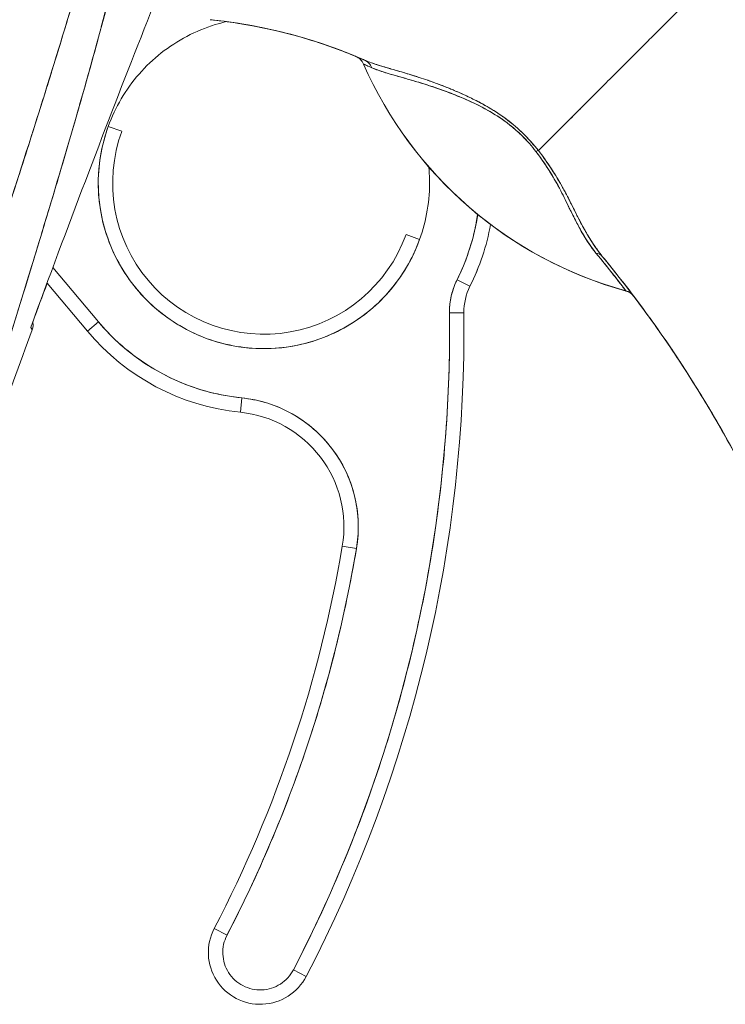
# Model space of a CAD drawing. Header units: inches. Extents: x 16 to 427, y 4 to 276.
# Tile 16 of 111: x 121.553 to 122.517, y 162.705 to 164.051. Entities that reach past the tile are written whole.
import ezdxf

# ---------------------------------------------------------------- set-up
doc = ezdxf.new("R2010")
doc.units = ezdxf.units.IN
doc.header["$LTSCALE"] = 26
doc.header["$MEASUREMENT"] = 0
doc.layers.add('Visible (ANSI)', color=7, linetype='Continuous', lineweight=5)

msp = doc.modelspace()

# ---------------------------------------------------------------- linework, layer by layer
at = {"layer": 'Visible (ANSI)'}
for p, q in [((122.0225, 163.9903), (122.0225, 163.9901)), ((122.1863, 163.9302), (122.1863, 163.9302)), ((122.1863, 163.9302), (122.1863, 163.9302)), ((122.1865, 163.9348), (122.1865, 163.9348)), ((122.1865, 163.9348), (122.1865, 163.9348)), ((122.2057, 163.9232), (122.2057, 163.9232)), ((122.2057, 163.9232), (122.2057, 163.9232)), ((121.6921, 163.8982), (121.6736, 163.9049)), ((122.0991, 163.7503), (122.0806, 163.757)), ((121.5694, 163.7153), (121.5694, 163.7153)), ((121.6603, 163.6377), (121.5978, 163.712)), ((121.5978, 163.712), (121.6603, 163.6377)), ((121.6452, 163.625), (121.59, 163.6907)), ((122.168, 163.6866), (122.1504, 163.6954)), ((122.1504, 163.6954), (122.168, 163.6866)), ((122.1596, 163.6503), (122.14, 163.6501)), ((122.14, 163.6501), (122.1596, 163.6503)), ((121.6452, 163.625), (121.6603, 163.6377)), ((121.6603, 163.6377), (121.6452, 163.625)), ((121.8542, 163.5143), (121.8562, 163.5339)), ((121.8562, 163.5339), (121.8542, 163.5143)), ((121.9934, 163.3315), (122.0129, 163.3282)), ((122.0129, 163.3282), (121.9934, 163.3315)), ((121.8184, 162.8088), (121.8359, 162.7997)), ((121.9267, 162.7525), (121.9442, 162.7434))]:
    msp.add_line(p, q, dxfattribs=at)
for centre, radius, start, end in [((122.0041, 163.9821), 0.0201, 23.6684, 66.8216), ((122.0041, 163.9821), 0.0201, 23.6872, 66.7622), ((122.5273, 164.2115), 0.5512, 203.6748, 254.6399), ((121.8863, 163.8276), 0.2264, 160.033, 340.033), ((121.8863, 163.8276), 0.2067, 160.033, 340.033), ((121.8863, 163.8276), 0.2953, 333.4032, 351.6402), ((121.8864, 163.8276), 0.3149, 333.4013, 349.6154), ((121.8863, 163.8276), 0.315, 333.4032, 349.6151), ((122.2384, 163.6513), 0.0984, 153.4032, 180.7341), ((122.2384, 163.6513), 0.0787, 153.4032, 180.7341), ((122.2384, 163.6513), 0.0787, 153.4032, 180.7341), ((122.3759, 163.6606), 0.0201, 38.5981, 74.6399), ((120.2464, 163.6258), 1.8937, 332.5366, 0.7341), ((120.2464, 163.6258), 1.9134, 332.5366, 0.7341), ((120.2464, 163.6258), 1.9134, 332.5366, 0.7341), ((121.8863, 163.8276), 0.2953, 220.033, 264.1461), ((136.3437, 158.1749), 15.748, 159.74434, 160.82859), ((121.8863, 163.8276), 0.315, 220.033, 264.1461), ((121.8382, 163.3576), 0.1772, 350.4361, 84.1461), ((121.8382, 163.3576), 0.1575, 350.4361, 84.1461), ((120.2464, 163.6258), 1.7717, 332.5366, 350.4361), ((120.2464, 163.6258), 1.7913, 332.5366, 350.4361), ((121.8813, 162.7761), 0.0709, 152.5366, 332.5366)]:
    msp.add_arc(centre, radius, start, end, dxfattribs=at)
for centre, major_axis, ratio, start_param, end_param in [((121.8037, 164.0346), (-0.1269, 0.012), 0.132886, 4.605159, 4.653284), ((123.337, 163.4525), (-1.3253, 0.5482), 0.00001, 6.271233, 6.274858), ((122.0041, 163.9821), (0.0079, 0.0184), 0.999933, 5.531377, 6.283185), ((123.4626, 163.4658), (-1.4401, 0.5244), 0.00001, 6.277339, 6.283197), ((123.4627, 163.4658), (-1.4402, 0.5244), 0.00001, 6.272081, 6.283194), ((122.5273, 164.2116), (0.5512, 0), 0.9998, 3.555085, 4.443895), ((122.5273, 164.2116), (-0.5512, 0), 0.9998, 0.413493, 1.302303), ((122.0158, 163.9771), (0.008, 0.0184), 0.957286, 5.520704, 6.282764), ((122.0158, 163.9771), (0.008, 0.0184), 0.957286, 5.520703, 6.282762), ((122.2482, 163.8592), (-0.0159, -0.0123), 0.236605, 3.562809, 3.880149), ((122.2482, 163.8592), (0.0159, 0.0123), 0.236623, 0.420958, 0.738353), ((122.3334, 163.7146), (0.0155, 0.0127), 0.762679, 0.000601, 0.630131), ((122.3334, 163.7146), (0.0155, 0.0127), 0.76268, 0.000589, 0.630116), ((122.3757, 163.6609), (0.0157, 0.0125), 0.9995, 0, 0.628441), ((122.3757, 163.6609), (0.0053, 0.0194), 0.999871, 5.655499, 6.283185), ((122.3757, 163.6609), (0.0157, 0.0125), 0.9995, 0, 0.628956), ((121.9387, 164.2747), (0.4425, -0.5948), 0.00001, 6.251841, 6.283184), ((121.9387, 164.2744), (0.4425, -0.5945), 0.00001, 6.283004, 6.314357)]:
    msp.add_ellipse(centre, major_axis=major_axis, ratio=ratio, start_param=start_param, end_param=end_param, dxfattribs=at)
for points, knots in [([(121.7448, 164.5939), (121.7331, 164.5101), (121.7163, 164.4212), (121.6939, 164.3272), (121.6715, 164.2332), (121.6434, 164.1341), (121.6116, 164.03), (121.5799, 163.9259), (121.5445, 163.8168), (121.508, 163.703), (121.4714, 163.5892), (121.4337, 163.4706), (121.3939, 163.3471)], [0, 0, 0, 0, 0.25, 0.25, 0.25, 0.5, 0.5, 0.5, 0.75, 0.75, 0.75, 1, 1, 1, 1]), ([(121.3939, 163.3471), (121.4015, 163.3713), (121.4091, 163.3955), (121.4168, 163.4197), (121.4241, 163.4426), (121.4314, 163.4655), (121.4388, 163.4885), (121.4458, 163.5103), (121.4528, 163.5322), (121.4598, 163.554), (121.4665, 163.5748), (121.4733, 163.5957), (121.48, 163.6165), (121.4864, 163.6365), (121.4929, 163.6564), (121.4993, 163.6763), (121.5055, 163.6954), (121.5117, 163.7145), (121.5179, 163.7336), (121.5238, 163.7519), (121.5297, 163.7703), (121.5356, 163.7886), (121.5413, 163.8063), (121.547, 163.8239), (121.5526, 163.8415), (121.5581, 163.8585), (121.5635, 163.8755), (121.5689, 163.8925), (121.5741, 163.909), (121.5792, 163.9254), (121.5844, 163.9418), (121.5871, 163.9503), (121.5897, 163.9588), (121.5924, 163.9674), (121.5947, 163.9747), (121.5969, 163.9821), (121.5992, 163.9895), (121.604, 164.0049), (121.6087, 164.0203), (121.6134, 164.0357), (121.6179, 164.0507), (121.6224, 164.0657), (121.6269, 164.0807), (121.6312, 164.0953), (121.6355, 164.1098), (121.6397, 164.1244), (121.6438, 164.1387), (121.6479, 164.1529), (121.6519, 164.1671), (121.6558, 164.181), (121.6597, 164.195), (121.6635, 164.2089), (121.6672, 164.2225), (121.6708, 164.2362), (121.6744, 164.2498), (121.6779, 164.2632), (121.6814, 164.2766), (121.6847, 164.29), (121.688, 164.3031), (121.6913, 164.3163), (121.6944, 164.3295), (121.6976, 164.3425), (121.7006, 164.3554), (121.7035, 164.3684), (121.7065, 164.3812), (121.7093, 164.3941), (121.712, 164.4069), (121.7147, 164.4195), (121.7173, 164.4322), (121.7199, 164.4449), (121.7224, 164.4574), (121.7248, 164.47), (121.7271, 164.4826), (121.7294, 164.495), (121.7316, 164.5075), (121.7337, 164.5199), (121.7357, 164.5323), (121.7377, 164.5447), (121.7396, 164.557), (121.7414, 164.5693), (121.7432, 164.5816), (121.7448, 164.5939)], [0, 0, 0, 0, 0.058373, 0.058373, 0.058373, 0.113771, 0.113771, 0.113771, 0.166588, 0.166588, 0.166588, 0.217025, 0.217025, 0.217025, 0.265271, 0.265271, 0.265271, 0.311506, 0.311506, 0.311506, 0.355892, 0.355892, 0.355892, 0.398581, 0.398581, 0.398581, 0.439711, 0.439711, 0.439711, 0.479413, 0.479413, 0.479413, 0.5, 0.5, 0.5, 0.517807, 0.517807, 0.517807, 0.555021, 0.555021, 0.555021, 0.59116, 0.59116, 0.59116, 0.62632, 0.62632, 0.62632, 0.660593, 0.660593, 0.660593, 0.694065, 0.694065, 0.694065, 0.726815, 0.726815, 0.726815, 0.75892, 0.75892, 0.75892, 0.79045, 0.79045, 0.79045, 0.821471, 0.821471, 0.821471, 0.852043, 0.852043, 0.852043, 0.882223, 0.882223, 0.882223, 0.912065, 0.912065, 0.912065, 0.941613, 0.941613, 0.941613, 0.970914, 0.970914, 0.970914, 1, 1, 1, 1]), ([(121.77, 164.5983), (121.7672, 164.5627), (121.7635, 164.5274), (121.7589, 164.4919), (121.7543, 164.4564), (121.7488, 164.4206), (121.7424, 164.3842), (121.736, 164.3477), (121.7288, 164.3107), (121.7207, 164.2725), (121.7125, 164.2344), (121.7035, 164.1951), (121.6934, 164.1544), (121.6834, 164.1136), (121.6724, 164.0712), (121.6603, 164.0268), (121.6482, 163.9824), (121.6351, 163.9359), (121.6207, 163.8866), (121.6063, 163.8373), (121.5907, 163.7852), (121.5737, 163.7296), (121.5568, 163.6739), (121.5384, 163.6147), (121.5185, 163.5512), (121.4987, 163.4876), (121.4773, 163.4197), (121.4547, 163.3476)], [0, 0, 0, 0, 0.111111, 0.111111, 0.111111, 0.222222, 0.222222, 0.222222, 0.333333, 0.333333, 0.333333, 0.444444, 0.444444, 0.444444, 0.555556, 0.555556, 0.555556, 0.666667, 0.666667, 0.666667, 0.777778, 0.777778, 0.777778, 0.888889, 0.888889, 0.888889, 1, 1, 1, 1]), ([(121.77, 164.5983), (121.769, 164.5861), (121.768, 164.5738), (121.7668, 164.5613), (121.7656, 164.549), (121.7643, 164.5366), (121.7628, 164.524), (121.7614, 164.5116), (121.7599, 164.4991), (121.7582, 164.4864), (121.7565, 164.4739), (121.7548, 164.4613), (121.7529, 164.4485), (121.751, 164.4359), (121.749, 164.4231), (121.7468, 164.4102), (121.7447, 164.3974), (121.7425, 164.3845), (121.7402, 164.3715), (121.7381, 164.3597), (121.7359, 164.3479), (121.7336, 164.336), (121.7333, 164.3347), (121.7331, 164.3335), (121.7328, 164.3322), (121.7303, 164.319), (121.7276, 164.3058), (121.7248, 164.2924), (121.7221, 164.279), (121.7192, 164.2655), (121.7162, 164.2519), (121.7132, 164.2383), (121.7101, 164.2245), (121.7069, 164.2107), (121.7037, 164.1968), (121.7003, 164.1828), (121.6969, 164.1686), (121.6935, 164.1544), (121.6899, 164.1401), (121.6863, 164.1257), (121.6826, 164.1111), (121.6788, 164.0964), (121.6749, 164.0816), (121.6714, 164.0682), (121.6678, 164.0546), (121.6641, 164.0409), (121.6637, 164.0394), (121.6633, 164.038), (121.6629, 164.0365), (121.6588, 164.0211), (121.6545, 164.0056), (121.6502, 163.99), (121.6458, 163.9742), (121.6413, 163.9582), (121.6367, 163.9422), (121.6321, 163.9258), (121.6273, 163.9093), (121.6225, 163.8927), (121.6176, 163.8758), (121.6126, 163.8588), (121.6075, 163.8416), (121.6023, 163.8241), (121.597, 163.8064), (121.5916, 163.7886), (121.5862, 163.7704), (121.5806, 163.7521), (121.575, 163.7336), (121.5728, 163.7264), (121.5706, 163.7192), (121.5684, 163.7121), (121.5647, 163.7002), (121.5611, 163.6882), (121.5574, 163.6763), (121.5513, 163.6565), (121.5451, 163.6366), (121.5389, 163.6165), (121.5325, 163.5958), (121.526, 163.575), (121.5194, 163.554), (121.5127, 163.5324), (121.5058, 163.5106), (121.4989, 163.4886), (121.4918, 163.4659), (121.4846, 163.4431), (121.4774, 163.42), (121.4699, 163.3961), (121.4623, 163.372), (121.4547, 163.3476)], [0, 0, 0, 0, 0.037382, 0.037382, 0.037382, 0.074234, 0.074234, 0.074234, 0.110636, 0.110636, 0.110636, 0.146671, 0.146671, 0.146671, 0.182417, 0.182417, 0.182417, 0.217957, 0.217957, 0.217957, 0.25, 0.25, 0.25, 0.253368, 0.253368, 0.253368, 0.288725, 0.288725, 0.288725, 0.324095, 0.324095, 0.324095, 0.359547, 0.359547, 0.359547, 0.39515, 0.39515, 0.39515, 0.430974, 0.430974, 0.430974, 0.467089, 0.467089, 0.467089, 0.5, 0.5, 0.5, 0.503564, 0.503564, 0.503564, 0.540473, 0.540473, 0.540473, 0.577897, 0.577897, 0.577897, 0.615918, 0.615918, 0.615918, 0.654622, 0.654622, 0.654622, 0.694093, 0.694093, 0.694093, 0.734423, 0.734423, 0.734423, 0.75, 0.75, 0.75, 0.775706, 0.775706, 0.775706, 0.818036, 0.818036, 0.818036, 0.861515, 0.861515, 0.861515, 0.906243, 0.906243, 0.906243, 0.952322, 0.952322, 0.952322, 1, 1, 1, 1]), ([(121.5676, 163.6301), (121.5929, 163.6992), (121.6178, 163.7659), (121.6423, 163.8302), (121.6667, 163.8945), (121.6906, 163.9563), (121.714, 164.0159), (121.7374, 164.0755), (121.7603, 164.1328), (121.7825, 164.1878)], [0, 0, 0, 0, 0.333333, 0.333333, 0.333333, 0.666667, 0.666667, 0.666667, 1, 1, 1, 1]), ([(122.517, 164.1273), (122.5097, 164.12), (122.5021, 164.1125), (122.4945, 164.1049), (122.4865, 164.0969), (122.4785, 164.0888), (122.4705, 164.0808), (122.4681, 164.0784), (122.4657, 164.0761), (122.4633, 164.0737), (122.4573, 164.0676), (122.4513, 164.0616), (122.4453, 164.0557), (122.4366, 164.0469), (122.428, 164.0384), (122.4196, 164.03), (122.4169, 164.0273), (122.4142, 164.0246), (122.4116, 164.0219), (122.4056, 164.0159), (122.3997, 164.01), (122.3938, 164.0042), (122.3852, 163.9956), (122.3768, 163.9872), (122.3687, 163.979), (122.3671, 163.9775), (122.3656, 163.9759), (122.3641, 163.9744), (122.3574, 163.9677), (122.3509, 163.9613), (122.3447, 163.955), (122.3408, 163.9511), (122.337, 163.9473), (122.3333, 163.9436), (122.3295, 163.9399), (122.3259, 163.9362), (122.3224, 163.9327), (122.3188, 163.9291), (122.3153, 163.9256), (122.312, 163.9223), (122.3086, 163.9189), (122.3053, 163.9156), (122.3022, 163.9125), (122.2971, 163.9074), (122.2922, 163.9025), (122.2877, 163.898), (122.2866, 163.8969), (122.2855, 163.8959), (122.2845, 163.8948), (122.2818, 163.8921), (122.2792, 163.8896), (122.2767, 163.8871), (122.2743, 163.8846), (122.2719, 163.8823), (122.2697, 163.88), (122.2675, 163.8778), (122.2654, 163.8757), (122.2634, 163.8738), (122.2627, 163.8731), (122.2621, 163.8725), (122.2615, 163.8719)], [0, 0, 0, 0, 0.070424, 0.070424, 0.070424, 0.144534, 0.144534, 0.144534, 0.166667, 0.166667, 0.166667, 0.223343, 0.223343, 0.223343, 0.306734, 0.306734, 0.306734, 0.333333, 0.333333, 0.333333, 0.393545, 0.393545, 0.393545, 0.482972, 0.482972, 0.482972, 0.5, 0.5, 0.5, 0.574383, 0.574383, 0.574383, 0.620537, 0.620537, 0.620537, 0.666667, 0.666667, 0.666667, 0.713018, 0.713018, 0.713018, 0.759127, 0.759127, 0.759127, 0.833333, 0.833333, 0.833333, 0.850626, 0.850626, 0.850626, 0.895889, 0.895889, 0.895889, 0.940848, 0.940848, 0.940848, 0.985537, 0.985537, 0.985537, 1, 1, 1, 1]), ([(122.2615, 163.8719), (122.2621, 163.8725), (122.2627, 163.8731), (122.2634, 163.8738), (122.2654, 163.8757), (122.2675, 163.8778), (122.2697, 163.88), (122.2719, 163.8823), (122.2743, 163.8846), (122.2767, 163.8871), (122.2792, 163.8896), (122.2818, 163.8921), (122.2845, 163.8948), (122.2855, 163.8959), (122.2866, 163.8969), (122.2877, 163.898), (122.2922, 163.9025), (122.2971, 163.9074), (122.3022, 163.9125), (122.3085, 163.9188), (122.3152, 163.9255), (122.3223, 163.9326), (122.3294, 163.9397), (122.3369, 163.9472), (122.3447, 163.955), (122.3509, 163.9613), (122.3574, 163.9677), (122.3641, 163.9744), (122.3656, 163.9759), (122.3671, 163.9775), (122.3687, 163.979), (122.3768, 163.9872), (122.3852, 163.9956), (122.3938, 164.0042), (122.3997, 164.01), (122.4056, 164.0159), (122.4116, 164.0219), (122.4142, 164.0246), (122.4169, 164.0273), (122.4196, 164.03), (122.428, 164.0384), (122.4366, 164.0469), (122.4453, 164.0557), (122.4512, 164.0616), (122.4572, 164.0676), (122.4633, 164.0736), (122.4657, 164.076), (122.4681, 164.0784), (122.4705, 164.0808), (122.4785, 164.0888), (122.4865, 164.0969), (122.4945, 164.1049), (122.5021, 164.1125), (122.5097, 164.12), (122.517, 164.1273)], [0, 0, 0, 0, 0.014459, 0.014459, 0.014459, 0.059137, 0.059137, 0.059137, 0.104088, 0.104088, 0.104088, 0.149345, 0.149345, 0.149345, 0.166667, 0.166667, 0.166667, 0.24084, 0.24084, 0.24084, 0.33319, 0.33319, 0.33319, 0.425633, 0.425633, 0.425633, 0.5, 0.5, 0.5, 0.517058, 0.517058, 0.517058, 0.606462, 0.606462, 0.606462, 0.666667, 0.666667, 0.666667, 0.693307, 0.693307, 0.693307, 0.776791, 0.776791, 0.776791, 0.833333, 0.833333, 0.833333, 0.855634, 0.855634, 0.855634, 0.929684, 0.929684, 0.929684, 1, 1, 1, 1]), ([(121.8188, 164.0501), (121.8538, 164.0463), (121.8887, 164.0398), (121.923, 164.0307), (121.9573, 164.0216), (121.991, 164.0099), (122.0238, 163.9955)], [0, 0, 0, 0, 0.5, 0.5, 0.5, 1, 1, 1, 1]), ([(122.0238, 163.9955), (122.0233, 163.9957), (122.0228, 163.996), (122.0224, 163.9962), (122.0025, 164.0048), (121.9822, 164.0125), (121.9617, 164.0193), (121.9412, 164.026), (121.9204, 164.0318), (121.8994, 164.0366), (121.8785, 164.0413), (121.8574, 164.0452), (121.8362, 164.048), (121.8304, 164.0488), (121.8246, 164.0495), (121.8188, 164.0501)], [0, 0, 0, 0, 0.007361, 0.007361, 0.007361, 0.310645, 0.310645, 0.310645, 0.613929, 0.613929, 0.613929, 0.917213, 0.917213, 0.917213, 1, 1, 1, 1]), ([(121.6736, 163.9049), (121.6784, 163.9181), (121.6843, 163.9307), (121.6914, 163.9426), (121.6984, 163.9546), (121.7066, 163.966), (121.7158, 163.9765), (121.725, 163.987), (121.7351, 163.9966), (121.7461, 164.0053), (121.757, 164.0139), (121.7688, 164.0215), (121.7811, 164.028), (121.7935, 164.0345), (121.8064, 164.0399), (121.8198, 164.044), (121.8249, 164.0455), (121.83, 164.0469), (121.8353, 164.0481)], [0, 0, 0, 0, 0.0588235, 0.0588235, 0.0588235, 0.1176471, 0.1176471, 0.1176471, 0.1764706, 0.1764706, 0.1764706, 0.2352941, 0.2352941, 0.2352941, 0.2941176, 0.2941176, 0.2941176, 0.3166736, 0.3166736, 0.3166736, 0.3166736]), ([(122.0225, 163.9902), (122.0226, 163.9901), (122.0229, 163.99), (122.0234, 163.9898), (122.0242, 163.9894), (122.0254, 163.9889), (122.0271, 163.9881), (122.0288, 163.9873), (122.0311, 163.9863), (122.0337, 163.9851)], [0, 0, 0, 0, 0.250608, 0.250608, 0.250608, 0.616926, 0.616926, 0.616926, 1, 1, 1, 1]), ([(122.0225, 163.9902), (122.0226, 163.9901), (122.0231, 163.9899), (122.024, 163.9895), (122.0248, 163.9891), (122.0261, 163.9886), (122.0277, 163.9878), (122.0294, 163.9871), (122.0313, 163.9863), (122.0337, 163.9851)], [0, 0, 0, 0, 0.333333, 0.333333, 0.333333, 0.666667, 0.666667, 0.666667, 1, 1, 1, 1]), ([(122.2615, 163.8719), (122.2551, 163.8801), (122.2479, 163.8882), (122.2398, 163.896), (122.2317, 163.9039), (122.2226, 163.9115), (122.2127, 163.9185), (122.2122, 163.9188), (122.2118, 163.9191), (122.2114, 163.9194), (122.2019, 163.926), (122.1916, 163.9321), (122.181, 163.9378), (122.1796, 163.9385), (122.1782, 163.9392), (122.1767, 163.94), (122.168, 163.9445), (122.1591, 163.9486), (122.15, 163.9526), (122.1489, 163.9531), (122.1477, 163.9535), (122.1466, 163.954), (122.1445, 163.9549), (122.1424, 163.9558), (122.1403, 163.9567), (122.1306, 163.9606), (122.1209, 163.9643), (122.1113, 163.9676), (122.111, 163.9677), (122.1107, 163.9678), (122.1104, 163.9679), (122.1023, 163.9707), (122.0942, 163.9733), (122.0862, 163.9758), (122.0858, 163.9759), (122.0854, 163.9761), (122.0849, 163.9762), (122.0823, 163.977), (122.0796, 163.9778), (122.077, 163.9786), (122.0736, 163.9796), (122.0702, 163.9806), (122.067, 163.9815), (122.0616, 163.9831), (122.0565, 163.9846), (122.0517, 163.986), (122.0497, 163.9866), (122.0478, 163.9872), (122.0459, 163.9878), (122.0438, 163.9884), (122.0418, 163.989), (122.0399, 163.9896), (122.0336, 163.9917), (122.0283, 163.9936), (122.0238, 163.9955)], [0, 0, 0, 0, 0.125, 0.125, 0.125, 0.25, 0.25, 0.25, 0.255535, 0.255535, 0.255535, 0.375, 0.375, 0.375, 0.39094, 0.39094, 0.39094, 0.487767, 0.487767, 0.487767, 0.5, 0.5, 0.5, 0.522422, 0.522422, 0.522422, 0.625, 0.625, 0.625, 0.628055, 0.628055, 0.628055, 0.715688, 0.715688, 0.715688, 0.720466, 0.720466, 0.720466, 0.75, 0.75, 0.75, 0.787783, 0.787783, 0.787783, 0.849243, 0.849243, 0.849243, 0.875, 0.875, 0.875, 0.903965, 0.903965, 0.903965, 1, 1, 1, 1]), ([(122.2615, 163.8719), (122.2556, 163.8794), (122.249, 163.8869), (122.242, 163.8938), (122.2408, 163.895), (122.2396, 163.8962), (122.2383, 163.8974), (122.2311, 163.9043), (122.2236, 163.9106), (122.2155, 163.9165), (122.2142, 163.9174), (122.2129, 163.9183), (122.2116, 163.9193), (122.2043, 163.9244), (122.1965, 163.9292), (122.1884, 163.9337), (122.1859, 163.9351), (122.1834, 163.9365), (122.1808, 163.9379), (122.1751, 163.9409), (122.1692, 163.9438), (122.1632, 163.9466), (122.158, 163.949), (122.1527, 163.9514), (122.1474, 163.9537), (122.1448, 163.9548), (122.1422, 163.9559), (122.1395, 163.957), (122.1313, 163.9603), (122.1231, 163.9634), (122.1148, 163.9663), (122.1143, 163.9665), (122.1137, 163.9667), (122.1132, 163.9669), (122.1053, 163.9697), (122.0976, 163.9722), (122.0899, 163.9746), (122.0865, 163.9757), (122.0831, 163.9767), (122.0798, 163.9777), (122.0762, 163.9788), (122.0726, 163.9799), (122.0691, 163.9809), (122.0636, 163.9825), (122.0582, 163.9841), (122.0531, 163.9856), (122.0518, 163.986), (122.0504, 163.9864), (122.0491, 163.9868), (122.0462, 163.9877), (122.0434, 163.9885), (122.0407, 163.9894), (122.0374, 163.9904), (122.0341, 163.9915), (122.0311, 163.9926), (122.0285, 163.9936), (122.0261, 163.9945), (122.0238, 163.9955)], [0, 0, 0, 0, 0.106229, 0.106229, 0.106229, 0.125, 0.125, 0.125, 0.232823, 0.232823, 0.232823, 0.25, 0.25, 0.25, 0.345204, 0.345204, 0.345204, 0.375, 0.375, 0.375, 0.441581, 0.441581, 0.441581, 0.5, 0.5, 0.5, 0.528868, 0.528868, 0.528868, 0.618969, 0.618969, 0.618969, 0.625, 0.625, 0.625, 0.711204, 0.711204, 0.711204, 0.75, 0.75, 0.75, 0.791698, 0.791698, 0.791698, 0.857612, 0.857612, 0.857612, 0.875, 0.875, 0.875, 0.912763, 0.912763, 0.912763, 0.959824, 0.959824, 0.959824, 1, 1, 1, 1]), ([(122.0337, 163.9851), (122.0358, 163.9842), (122.038, 163.9833), (122.0404, 163.9824), (122.0431, 163.9814), (122.046, 163.9804), (122.0492, 163.9794), (122.0527, 163.9783), (122.0566, 163.9772), (122.0607, 163.976), (122.0632, 163.9752), (122.0657, 163.9745), (122.0684, 163.9738), (122.0708, 163.9731), (122.0732, 163.9724), (122.0757, 163.9717), (122.0817, 163.9699), (122.0883, 163.9681), (122.0952, 163.966), (122.1026, 163.9638), (122.1104, 163.9613), (122.1187, 163.9585), (122.1195, 163.9583), (122.1203, 163.958), (122.1211, 163.9577), (122.1279, 163.9555), (122.1349, 163.953), (122.1421, 163.9502), (122.1494, 163.9474), (122.1569, 163.9443), (122.1647, 163.9408), (122.1725, 163.9373), (122.1806, 163.9334), (122.1888, 163.9289), (122.1889, 163.9288), (122.1891, 163.9287), (122.1892, 163.9286), (122.1976, 163.924), (122.2062, 163.9188), (122.2145, 163.9129), (122.2184, 163.9101), (122.2222, 163.9072), (122.2259, 163.904), (122.2307, 163.9001), (122.2353, 163.896), (122.2397, 163.8916), (122.2463, 163.885), (122.2524, 163.8779), (122.258, 163.8707)], [0, 0, 0, 0, 0.060401, 0.060401, 0.060401, 0.128439, 0.128439, 0.128439, 0.204371, 0.204371, 0.204371, 0.25, 0.25, 0.25, 0.289854, 0.289854, 0.289854, 0.38726, 0.38726, 0.38726, 0.490155, 0.490155, 0.490155, 0.5, 0.5, 0.5, 0.582487, 0.582487, 0.582487, 0.665027, 0.665027, 0.665027, 0.748353, 0.748353, 0.748353, 0.75, 0.75, 0.75, 0.835339, 0.835339, 0.835339, 0.875, 0.875, 0.875, 0.925032, 0.925032, 0.925032, 1, 1, 1, 1]), ([(122.0337, 163.9851), (122.0375, 163.9835), (122.0421, 163.9817), (122.0479, 163.9798), (122.0538, 163.9779), (122.0608, 163.9759), (122.0692, 163.9735), (122.0776, 163.9711), (122.0875, 163.9684), (122.0975, 163.9653), (122.1076, 163.9623), (122.1178, 163.959), (122.1281, 163.9553), (122.1383, 163.9516), (122.1486, 163.9476), (122.1587, 163.9433), (122.1688, 163.9389), (122.1788, 163.9342), (122.1884, 163.9291), (122.198, 163.9239), (122.2072, 163.9182), (122.2157, 163.912), (122.2242, 163.9058), (122.2321, 163.899), (122.2392, 163.8921), (122.2462, 163.8852), (122.2525, 163.8781), (122.258, 163.8707)], [0, 0, 0, 0, 0.111111, 0.111111, 0.111111, 0.222222, 0.222222, 0.222222, 0.333333, 0.333333, 0.333333, 0.444444, 0.444444, 0.444444, 0.555556, 0.555556, 0.555556, 0.666667, 0.666667, 0.666667, 0.777778, 0.777778, 0.777778, 0.888889, 0.888889, 0.888889, 1, 1, 1, 1]), ([(122.0991, 163.7503), (122.0943, 163.7371), (122.0884, 163.7245), (122.0813, 163.7126), (122.0743, 163.7006), (122.066, 163.6892), (122.0569, 163.6787), (122.0477, 163.6682), (122.0375, 163.6585), (122.0266, 163.6499), (122.0157, 163.6413), (122.0039, 163.6336), (121.9916, 163.6272), (121.9792, 163.6207), (121.9663, 163.6153), (121.9529, 163.6112), (121.9396, 163.6071), (121.9259, 163.6043), (121.912, 163.6027), (121.8982, 163.6011), (121.8842, 163.6008), (121.8702, 163.6018), (121.8563, 163.6028), (121.8425, 163.6051), (121.829, 163.6086), (121.8155, 163.6121), (121.8023, 163.6169), (121.7897, 163.6229), (121.7771, 163.6288), (121.7651, 163.6359), (121.7537, 163.6441), (121.7424, 163.6523), (121.7319, 163.6615), (121.7223, 163.6716), (121.7127, 163.6817), (121.704, 163.6927), (121.6964, 163.7044), (121.6888, 163.7161), (121.6823, 163.7285), (121.677, 163.7414), (121.6717, 163.7543), (121.6676, 163.7677), (121.6647, 163.7814), (121.6619, 163.795), (121.6603, 163.8089), (121.66, 163.8229), (121.6597, 163.8368), (121.6607, 163.8508), (121.663, 163.8645), (121.6653, 163.8783), (121.6688, 163.8917), (121.6736, 163.9049)], [0, 0, 0, 0, 0.058824, 0.058824, 0.058824, 0.117647, 0.117647, 0.117647, 0.176471, 0.176471, 0.176471, 0.235294, 0.235294, 0.235294, 0.294118, 0.294118, 0.294118, 0.352941, 0.352941, 0.352941, 0.411765, 0.411765, 0.411765, 0.470588, 0.470588, 0.470588, 0.529412, 0.529412, 0.529412, 0.588235, 0.588235, 0.588235, 0.647059, 0.647059, 0.647059, 0.705882, 0.705882, 0.705882, 0.764706, 0.764706, 0.764706, 0.823529, 0.823529, 0.823529, 0.882353, 0.882353, 0.882353, 0.941176, 0.941176, 0.941176, 1, 1, 1, 1]), ([(122.258, 163.8707), (122.2641, 163.8628), (122.2697, 163.8548), (122.2747, 163.8468), (122.2813, 163.8366), (122.287, 163.8265), (122.2921, 163.8168), (122.2963, 163.8087), (122.3001, 163.801), (122.3038, 163.7934), (122.3049, 163.7912), (122.306, 163.789), (122.3071, 163.7869), (122.312, 163.7769), (122.3167, 163.7676), (122.3218, 163.7588), (122.3274, 163.7492), (122.3334, 163.7402), (122.3402, 163.7318)], [0, 0, 0, 0, 0.148428, 0.148428, 0.148428, 0.340764, 0.340764, 0.340764, 0.5, 0.5, 0.5, 0.546721, 0.546721, 0.546721, 0.762825, 0.762825, 0.762825, 1, 1, 1, 1]), ([(122.258, 163.8707), (122.2661, 163.8602), (122.2737, 163.8491), (122.2807, 163.8374), (122.2877, 163.8257), (122.2941, 163.8135), (122.2999, 163.8015), (122.3058, 163.7894), (122.3112, 163.7775), (122.3177, 163.7658), (122.3242, 163.7541), (122.3319, 163.7426), (122.3402, 163.7318)], [0, 0, 0, 0, 0.25, 0.25, 0.25, 0.5, 0.5, 0.5, 0.75, 0.75, 0.75, 1, 1, 1, 1]), ([(122.3489, 163.7273), (122.3466, 163.7302), (122.3444, 163.7331), (122.3422, 163.736), (122.3398, 163.7393), (122.3375, 163.7427), (122.3353, 163.746), (122.3332, 163.7492), (122.3312, 163.7525), (122.3293, 163.7557), (122.329, 163.7561), (122.3288, 163.7564), (122.3286, 163.7568), (122.3263, 163.7607), (122.3241, 163.7646), (122.322, 163.7686), (122.3196, 163.773), (122.3173, 163.7774), (122.3151, 163.7818), (122.3145, 163.7829), (122.314, 163.7839), (122.3135, 163.7849), (122.3114, 163.789), (122.3094, 163.7931), (122.3074, 163.7972), (122.3062, 163.7995), (122.305, 163.8018), (122.3039, 163.8041), (122.3021, 163.8075), (122.3004, 163.8108), (122.2986, 163.8142), (122.2983, 163.8148), (122.298, 163.8154), (122.2976, 163.816), (122.2929, 163.8249), (122.2878, 163.8336), (122.2822, 163.8424), (122.2821, 163.8426), (122.282, 163.8428), (122.2819, 163.843), (122.2757, 163.8527), (122.269, 163.8624), (122.2615, 163.8719)], [0, 0, 0, 0, 0.062727, 0.062727, 0.062727, 0.133158, 0.133158, 0.133158, 0.2, 0.2, 0.2, 0.2074, 0.2074, 0.2074, 0.288525, 0.288525, 0.288525, 0.378924, 0.378924, 0.378924, 0.4, 0.4, 0.4, 0.483407, 0.483407, 0.483407, 0.530937, 0.530937, 0.530937, 0.6, 0.6, 0.6, 0.612912, 0.612912, 0.612912, 0.795849, 0.795849, 0.795849, 0.8, 0.8, 0.8, 1, 1, 1, 1]), ([(122.3489, 163.7273), (122.3415, 163.7364), (122.3352, 163.7458), (122.3295, 163.7553), (122.3279, 163.758), (122.3264, 163.7606), (122.3249, 163.7633), (122.321, 163.7703), (122.3173, 163.7773), (122.3138, 163.7844), (122.311, 163.7898), (122.3084, 163.7952), (122.3056, 163.8007), (122.3031, 163.8056), (122.3005, 163.8106), (122.2979, 163.8156), (122.2938, 163.823), (122.2896, 163.8305), (122.2852, 163.8377), (122.2833, 163.8408), (122.2813, 163.8439), (122.2793, 163.847), (122.2736, 163.8557), (122.2676, 163.8641), (122.2615, 163.8719)], [0, 0, 0, 0, 0.195442, 0.195442, 0.195442, 0.25, 0.25, 0.25, 0.391676, 0.391676, 0.391676, 0.5, 0.5, 0.5, 0.599609, 0.599609, 0.599609, 0.75, 0.75, 0.75, 0.814803, 0.814803, 0.814803, 1, 1, 1, 1]), ([(122.1117, 163.8494), (122.1122, 163.8437), (122.1126, 163.838), (122.1127, 163.8323), (122.113, 163.8183), (122.1119, 163.8043), (122.1097, 163.7906), (122.1074, 163.7769), (122.1039, 163.7635), (122.0991, 163.7503)], [0.858267, 0.858267, 0.858267, 0.858267, 0.8823529, 0.8823529, 0.8823529, 0.9411765, 0.9411765, 0.9411765, 1, 1, 1, 1]), ([(122.2731, 163.8561), (122.2754, 163.8529), (122.2776, 163.8495), (122.2798, 163.8462), (122.2799, 163.846), (122.28, 163.8459), (122.2801, 163.8457)], [0.12003496, 0.12003496, 0.12003496, 0.12003496, 0.19186179, 0.19186179, 0.19186179, 0.19496186, 0.19496186, 0.19496186, 0.19496186]), ([(122.2876, 163.8337), (122.2876, 163.8337), (122.2877, 163.8336), (122.2877, 163.8335), (122.2904, 163.8291), (122.293, 163.8245), (122.2955, 163.8199), (122.2955, 163.8198), (122.2956, 163.8197), (122.2956, 163.8197)], [0.27869705, 0.27869705, 0.27869705, 0.27869705, 0.27990407, 0.27990407, 0.27990407, 0.37245963, 0.37245963, 0.37245963, 0.37427268, 0.37427268, 0.37427268, 0.37427268]), ([(122.3018, 163.8082), (122.3022, 163.8072), (122.3027, 163.8063), (122.3032, 163.8053), (122.3034, 163.805), (122.3036, 163.8047), (122.3037, 163.8043)], [0.45095955, 0.45095955, 0.45095955, 0.45095955, 0.46996877, 0.46996877, 0.46996877, 0.4767567, 0.4767567, 0.4767567, 0.4767567]), ([(122.1504, 163.6954), (122.1566, 163.7078), (122.1618, 163.7204), (122.1662, 163.7335), (122.1706, 163.7467), (122.1742, 163.7602), (122.1767, 163.7738), (122.1774, 163.7774), (122.178, 163.781), (122.1785, 163.7847)], [0, 0, 0, 0, 0.3333333, 0.3333333, 0.3333333, 0.6666667, 0.6666667, 0.6666667, 0.7549108, 0.7549108, 0.7549108, 0.7549108]), ([(122.3211, 163.7601), (122.3209, 163.7603), (122.3208, 163.7606), (122.3206, 163.7609), (122.3177, 163.7661), (122.3149, 163.7714), (122.3121, 163.7769), (122.3106, 163.7798), (122.3091, 163.7828), (122.3076, 163.7858)], [0.2471001, 0.2471001, 0.2471001, 0.2471001, 0.2541667, 0.2541667, 0.2541667, 0.3791297, 0.3791297, 0.3791297, 0.4452911, 0.4452911, 0.4452911, 0.4452911]), ([(122.3296, 163.7551), (122.3324, 163.7505), (122.3353, 163.7459), (122.3384, 163.7414), (122.3402, 163.7387), (122.3421, 163.7361), (122.3441, 163.7335)], [0.8062662, 0.8062662, 0.8062662, 0.8062662, 0.9006981, 0.9006981, 0.9006981, 0.9558439, 0.9558439, 0.9558439, 0.9558439]), ([(122.3402, 163.7318), (122.3494, 163.7207), (122.3571, 163.7111), (122.3632, 163.7034), (122.3695, 163.6953), (122.3741, 163.6893), (122.3771, 163.6854), (122.3794, 163.6824), (122.3807, 163.6807), (122.381, 163.6803)], [0, 0, 0, 0, 0.353142, 0.353142, 0.353142, 0.719555, 0.719555, 0.719555, 1, 1, 1, 1]), ([(122.3402, 163.7318), (122.3486, 163.7217), (122.3557, 163.7129), (122.3616, 163.7054), (122.3675, 163.6979), (122.3722, 163.6918), (122.3755, 163.6876), (122.3787, 163.6833), (122.3806, 163.6808), (122.381, 163.6803)], [0, 0, 0, 0, 0.333333, 0.333333, 0.333333, 0.666667, 0.666667, 0.666667, 1, 1, 1, 1]), ([(122.3489, 163.7273), (122.3724, 163.6988), (122.3948, 163.6696), (122.4162, 163.6398), (122.4376, 163.61), (122.458, 163.5795), (122.4773, 163.5484), (122.4967, 163.5173), (122.5151, 163.4855), (122.5325, 163.453), (122.5499, 163.4206), (122.5663, 163.3874), (122.5817, 163.3534)], [0, 0, 0, 0, 0.25, 0.25, 0.25, 0.5, 0.5, 0.5, 0.75, 0.75, 0.75, 1, 1, 1, 1]), ([(122.5817, 163.3534), (122.5712, 163.3766), (122.5602, 163.3995), (122.5487, 163.422), (122.5373, 163.4445), (122.5253, 163.4667), (122.5129, 163.4885), (122.5006, 163.5104), (122.4877, 163.5319), (122.4744, 163.5531), (122.4611, 163.5744), (122.4473, 163.5953), (122.433, 163.6159), (122.4188, 163.6365), (122.4041, 163.6568), (122.3889, 163.6768), (122.3759, 163.6939), (122.3626, 163.7107), (122.3489, 163.7273)], [0, 0, 0, 0, 0.17088, 0.17088, 0.17088, 0.34176, 0.34176, 0.34176, 0.51264, 0.51264, 0.51264, 0.68352, 0.68352, 0.68352, 0.8544, 0.8544, 0.8544, 1, 1, 1, 1]), ([(122.5817, 163.3534), (122.5667, 163.3865), (122.5506, 163.4192), (122.5166, 163.4829), (122.4986, 163.514), (122.4429, 163.604), (122.4026, 163.6609), (122.3592, 163.7147)], [0, 0, 0, 0, 0.276985, 0.276985, 0.55176, 0.55176, 1.089724, 1.089724, 1.089724, 1.089724]), ([(122.3729, 163.6909), (122.3727, 163.6912), (122.3724, 163.6916), (122.3721, 163.692), (122.3692, 163.6957), (122.3656, 163.7003), (122.3613, 163.7058)], [0.4214835, 0.4214835, 0.4214835, 0.4214835, 0.4454827, 0.4454827, 0.4454827, 0.6820774, 0.6820774, 0.6820774, 0.6820774]), ([(122.14, 163.6501), (122.1399, 163.6553), (122.1402, 163.6605), (122.141, 163.6656), (122.1418, 163.6708), (122.1429, 163.676), (122.1445, 163.6809), (122.1461, 163.6859), (122.148, 163.6907), (122.1504, 163.6954)], [0, 0, 0, 0, 0.333333, 0.333333, 0.333333, 0.666667, 0.666667, 0.666667, 1, 1, 1, 1]), ([(122.381, 163.6803), (122.3809, 163.6805), (122.3804, 163.6812), (122.3796, 163.6822), (122.3792, 163.6826), (122.3789, 163.6831), (122.3784, 163.6837)], [0, 0, 0, 0, 0.1580503, 0.1580503, 0.1580503, 0.2210478, 0.2210478, 0.2210478, 0.2210478]), ([(121.9267, 162.7525), (121.9506, 162.7984), (121.9725, 162.8452), (121.9926, 162.893), (122.0126, 162.9407), (122.0307, 162.9893), (122.0468, 163.0385), (122.0628, 163.0878), (122.0769, 163.1377), (122.0888, 163.1881), (122.1008, 163.2385), (122.1107, 163.2893), (122.1185, 163.3405), (122.1263, 163.3918), (122.132, 163.4433), (122.1356, 163.495), (122.1392, 163.5466), (122.1406, 163.5982), (122.14, 163.6501)], [0, 0, 0, 0, 0.166667, 0.166667, 0.166667, 0.333333, 0.333333, 0.333333, 0.5, 0.5, 0.5, 0.666667, 0.666667, 0.666667, 0.833333, 0.833333, 0.833333, 1, 1, 1, 1]), ([(121.5704, 163.6377), (121.5705, 163.6373), (121.5706, 163.6368), (121.5708, 163.635), (121.5709, 163.6334), (121.5706, 163.6303), (121.5702, 163.6286), (121.5696, 163.627)], [0.3274443, 0.3274443, 0.3274443, 0.3274443, 0.33181691, 0.33181691, 0.34387897, 0.34387897, 0.35702841, 0.35702841, 0.35702841, 0.35702841]), ([(121.6603, 163.6377), (121.67, 163.626), (121.6806, 163.6153), (121.692, 163.6053), (121.7034, 163.5954), (121.7156, 163.5862), (121.7285, 163.5781), (121.7413, 163.5699), (121.7547, 163.5628), (121.7687, 163.5568), (121.7826, 163.5507), (121.7971, 163.5457), (121.8117, 163.5419), (121.8264, 163.5381), (121.8411, 163.5354), (121.8562, 163.5339)], [0, 0, 0, 0, 0.2, 0.2, 0.2, 0.4, 0.4, 0.4, 0.6, 0.6, 0.6, 0.8, 0.8, 0.8, 1, 1, 1, 1]), ([(121.5696, 163.627), (121.5696, 163.627), (121.5696, 163.627), (121.5696, 163.627), (121.5696, 163.6271), (121.5689, 163.6281), (121.5676, 163.6301)], [0.4940315, 0.4940315, 0.4940315, 0.4940315, 0.5027333, 0.5027333, 0.5027333, 1, 1, 1, 1]), ([(121.5696, 163.627), (121.5696, 163.627), (121.5695, 163.6271), (121.5694, 163.6274), (121.5691, 163.6278), (121.5685, 163.6287), (121.5676, 163.6301)], [0.4940055, 0.4940055, 0.4940055, 0.4940055, 0.6666667, 0.6666667, 0.6666667, 1, 1, 1, 1]), ([(121.8562, 163.5339), (121.867, 163.5327), (121.8774, 163.5307), (121.8877, 163.5277), (121.8979, 163.5247), (121.908, 163.5208), (121.9176, 163.516), (121.9272, 163.5111), (121.9364, 163.5054), (121.945, 163.499), (121.9535, 163.4925), (121.9615, 163.4852), (121.9688, 163.4773), (121.976, 163.4694), (121.9826, 163.4608), (121.9883, 163.4517), (121.994, 163.4426), (121.9988, 163.433), (122.0028, 163.423), (122.0068, 163.413), (122.0098, 163.4027), (122.0119, 163.3921), (122.014, 163.3816), (122.0151, 163.3708), (122.0153, 163.3601), (122.0155, 163.3494), (122.0146, 163.3388), (122.0129, 163.3282)], [0, 0, 0, 0, 0.111111, 0.111111, 0.111111, 0.222222, 0.222222, 0.222222, 0.333333, 0.333333, 0.333333, 0.444444, 0.444444, 0.444444, 0.555556, 0.555556, 0.555556, 0.666667, 0.666667, 0.666667, 0.777778, 0.777778, 0.777778, 0.888889, 0.888889, 0.888889, 1, 1, 1, 1]), ([(122.0129, 163.3282), (122.0051, 163.2821), (121.9956, 163.2366), (121.9843, 163.1913), (121.973, 163.1461), (121.9599, 163.1013), (121.9451, 163.057), (121.9302, 163.0127), (121.9137, 162.9691), (121.8955, 162.9261), (121.8773, 162.8832), (121.8574, 162.8411), (121.8359, 162.7997)], [0, 0, 0, 0, 0.25, 0.25, 0.25, 0.5, 0.5, 0.5, 0.75, 0.75, 0.75, 1, 1, 1, 1]), ([(121.8359, 162.7997), (121.8338, 162.7956), (121.8323, 162.7915), (121.8313, 162.7872), (121.8304, 162.7828), (121.83, 162.7783), (121.8302, 162.7738), (121.8304, 162.7694), (121.8311, 162.7649), (121.8325, 162.7607), (121.8338, 162.7564), (121.8357, 162.7523), (121.8381, 162.7486), (121.8405, 162.7448), (121.8434, 162.7413), (121.8467, 162.7383), (121.85, 162.7353), (121.8537, 162.7327), (121.8577, 162.7307), (121.8617, 162.7286), (121.8659, 162.7271), (121.8703, 162.7261), (121.8746, 162.7251), (121.8791, 162.7247), (121.8836, 162.7249), (121.888, 162.7251), (121.8925, 162.7259), (121.8967, 162.7273), (121.901, 162.7286), (121.9051, 162.7305), (121.9089, 162.7329), (121.9126, 162.7354), (121.9161, 162.7383), (121.9191, 162.7415), (121.9221, 162.7448), (121.9246, 162.7484), (121.9267, 162.7525)], [0, 0, 0, 0, 0.083333, 0.083333, 0.083333, 0.166667, 0.166667, 0.166667, 0.25, 0.25, 0.25, 0.333333, 0.333333, 0.333333, 0.416667, 0.416667, 0.416667, 0.5, 0.5, 0.5, 0.583333, 0.583333, 0.583333, 0.666667, 0.666667, 0.666667, 0.75, 0.75, 0.75, 0.833333, 0.833333, 0.833333, 0.916667, 0.916667, 0.916667, 1, 1, 1, 1])]:
    msp.add_open_spline(points, degree=3, knots=knots, dxfattribs=at)
for points in [[(121.8353, 164.0481), (121.8353, 164.0481), (121.8353, 164.0481), (121.8353, 164.0481)], [(122.0185, 163.9978), (121.9633, 164.0214), (121.9055, 164.0376), (121.8484, 164.0463)], [(121.9309, 164.0286), (121.9587, 164.0209), (121.9856, 164.0116), (122.0124, 164.0004)], [(122.0124, 164.0004), (122.0121, 164.0005), (122.0119, 164.0006), (122.0119, 164.0006)], [(122.0238, 163.9955), (122.0218, 163.9964), (122.0201, 163.9972), (122.0185, 163.9978)], [(122.0465, 163.9876), (122.0465, 163.9876), (122.0465, 163.9876), (122.0465, 163.9876)], [(122.0562, 163.9773), (122.0562, 163.9773), (122.0562, 163.9773), (122.0562, 163.9773)], [(122.3592, 163.7147), (122.356, 163.7187), (122.3526, 163.7229), (122.3489, 163.7273)], [(122.3593, 163.7146), (122.356, 163.7186), (122.3526, 163.7229), (122.3489, 163.7273)], [(121.5901, 163.6906), (121.5836, 163.6731), (121.577, 163.6553), (121.5705, 163.6375)], [(122.38, 163.6884), (122.3782, 163.6907), (122.3763, 163.6932), (122.3741, 163.6959)], [(121.5684, 163.6322), (121.5682, 163.6315), (121.5679, 163.6308), (121.5676, 163.6301)], [(121.5677, 163.6299), (121.5677, 163.6299), (121.5677, 163.6299), (121.5677, 163.6299)], [(121.5677, 163.6299), (121.5677, 163.6299), (121.5677, 163.6299), (121.5677, 163.6299)], [(121.5677, 163.6299), (121.5677, 163.6299), (121.5677, 163.6299), (121.5677, 163.6299)]]:
    msp.add_open_spline(points, degree=3, dxfattribs=at)

doc.saveas('drawing.dxf')
